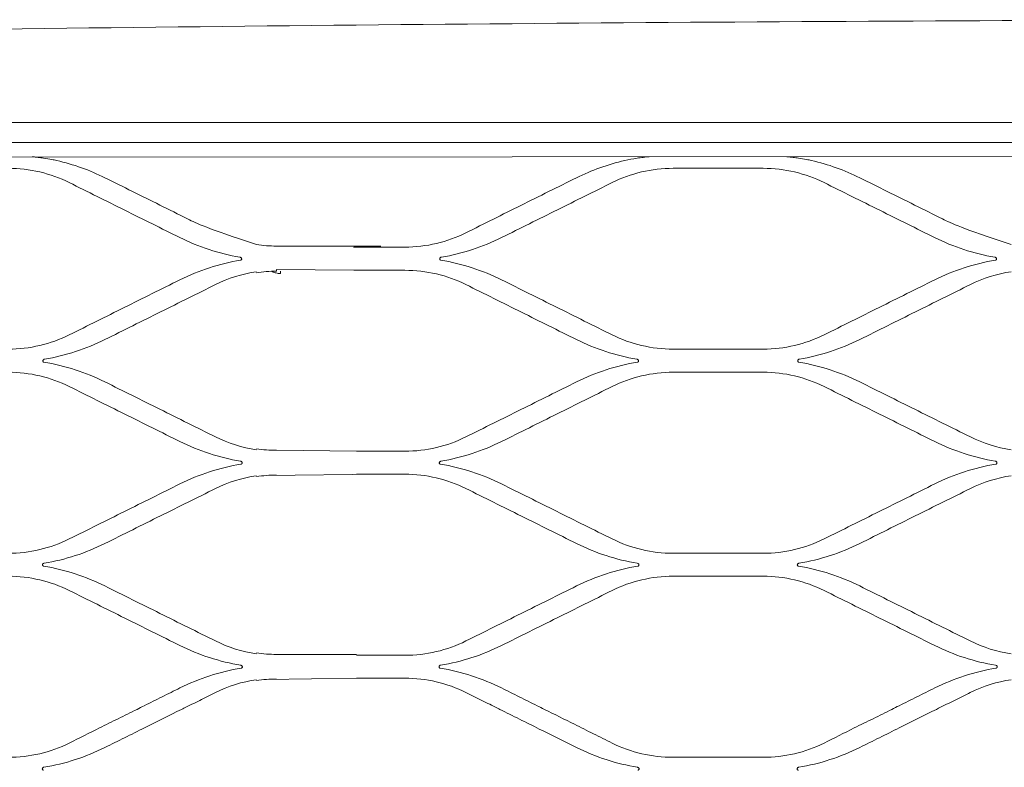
# Model space of a CAD drawing. Header units: millimetres. Extents: x -367720 to -162733, y 309172 to 337444.
# Tile 116 of 256: x -363309 to -363112, y 327127 to 327276. Entities that reach past the tile are written whole.
import ezdxf

# ---------------------------------------------------------------- set-up
doc = ezdxf.new("R2010")
doc.units = ezdxf.units.MM
doc.header["$LTSCALE"] = 10
doc.header["$MEASUREMENT"] = 0
doc.layers.get('0').update_dxf_attribs({"color": 255, "lineweight": 13})
doc.layers.add('LATS_EQ_IDU', color=7, linetype='Continuous', lineweight=0)
doc.layers.add('VZ1', color=6, linetype='Continuous', lineweight=18)
doc.styles.add('ROMANS', font='ROMANS.shx', dxfattribs={"height": 80})

# ---------------------------------------------------------------- blocks, each defined once
blk = doc.blocks.new('LATS_IDU_WALL_MOUNTED_SV')
at = {"color": 0}
for p, q in [((-564.37, 235.79), (564.37, 235.79)), ((522.6, 229.2), (-522.6, 228.8)), ((-159.11, 226.64), (-141.11, 226.64)), ((-238.28, 211.12), (-217.46, 211.12)), ((-212.61, 210.92), (-222.31, 210.92)), ((-238.28, 206.46), (-238.28, 206.11)), ((-238.28, 206.46), (-222.81, 206.34)), ((-237.45, 205.66), (-237.45, 206.11)), ((-222.31, 206.29), (-212.61, 206.29)), ((-141.11, 190.56), (-159.11, 190.56)), ((-159.11, 185.95), (-141.11, 185.95)), ((-238.28, 170.38), (-222.31, 170.2)), ((-212.61, 170.2), (-222.31, 170.2)), ((-240.28, 165.35), (-217.46, 165.61)), ((-222.31, 165.61), (-212.61, 165.61)), ((-141.11, 149.84), (-159.11, 149.84)), ((-159.11, 145.26), (-141.11, 145.26)), ((-238.28, 129.66), (-222.31, 129.66)), ((-212.61, 129.48), (-222.31, 129.48)), ((-240.28, 124.66), (-222.31, 124.91)), ((-222.31, 124.91), (-212.61, 124.91)), ((-141.11, 109.13), (-159.11, 109.13))]:
    blk.add_line(p, q, dxfattribs=at)
for points, knots in [([(0, 256.29), (-94.88, 256.29), (-189.76, 255.7), (-332, 253.93), (-379.4, 253.19), (-450.46, 251.85), (-474.14, 251.37), (-509.65, 250.57), (-521.49, 250.3), (-545.15, 249.72), (-556.99, 249.44), (-568.8, 249.09)], [0, 0, 0, 0, 0.5, 0.5, 0.75, 0.75, 0.875, 0.875, 0.9375, 0.9375, 1, 1, 1, 1]), ([(522.01, 231.8), (509.61, 231.8), (497.22, 231.8), (460.04, 231.8), (435.26, 231.8), (385.68, 231.8), (360.9, 231.8), (236.97, 231.8), (137.82, 231.8), (-10.9, 231.8), (-60.47, 231.8), (-178.27, 231.8), (-246.5, 231.8), (-348.85, 231.8), (-382.96, 231.8), (-425.61, 231.8), (-434.13, 231.8), (-444.8, 231.8), (-446.93, 231.8), (-453.32, 231.8), (-457.59, 231.8), (-463.98, 231.8), (-466.12, 231.8), (-470.38, 231.8), (-472.51, 231.8), (-483.17, 231.8), (-491.7, 231.8), (-503.43, 231.8), (-506.63, 231.8), (-510.5, 231.8), (-511.17, 231.8), (-511.84, 231.8)], [0, 0, 0, 0, 0.035962, 0.035962, 0.107886, 0.107886, 0.17981, 0.17981, 0.467507, 0.467507, 0.611355, 0.611355, 0.809344, 0.809344, 0.908338, 0.908338, 0.933087, 0.933087, 0.939274, 0.939274, 0.951648, 0.951648, 0.957835, 0.957835, 0.964022, 0.964022, 0.988771, 0.988771, 0.998052, 0.998052, 1, 1, 1, 1]), ([(-282.13, 228.19), (-282.46, 228.27), (-282.78, 228.34), (-283.66, 228.51), (-284.2, 228.6), (-285.1, 228.73), (-285.46, 228.78), (-286.02, 228.85), (-286.22, 228.87), (-286.54, 228.9), (-286.65, 228.91), (-286.82, 228.93), (-286.88, 228.93), (-286.97, 228.94), (-287, 228.94), (-287.03, 228.94), (-287.04, 228.94), (-287.05, 228.94)], [0, 0, 0, 0, 0.198955, 0.198955, 0.529542, 0.529542, 0.742902, 0.742902, 0.867242, 0.867242, 0.936308, 0.936308, 0.973666, 0.973666, 0.993582, 0.993582, 1, 1, 1, 1]), ([(-163.84, 228.94), (-163.98, 228.94), (-164.22, 228.92), (-164.63, 228.87), (-164.83, 228.85), (-165.45, 228.78), (-165.87, 228.72), (-167.11, 228.53), (-167.93, 228.38), (-168.75, 228.19)], [0, 0, 0, 0, 0.125, 0.125, 0.25, 0.25, 0.5, 0.5, 1, 1, 1, 1]), ([(-131.47, 228.19), (-131.79, 228.27), (-132.12, 228.34), (-132.99, 228.51), (-133.54, 228.6), (-134.44, 228.73), (-134.79, 228.78), (-135.35, 228.85), (-135.55, 228.87), (-135.87, 228.9), (-135.98, 228.91), (-136.15, 228.93), (-136.21, 228.93), (-136.3, 228.94), (-136.33, 228.94), (-136.37, 228.94), (-136.37, 228.94), (-136.38, 228.94)], [0, 0, 0, 0, 0.198955, 0.198955, 0.529542, 0.529542, 0.742902, 0.742902, 0.867242, 0.867242, 0.936308, 0.936308, 0.973666, 0.973666, 0.993582, 0.993582, 1, 1, 1, 1]), ([(-242.28, 211.42), (-252.28, 214.7), (-254.13, 215.62), (-257.85, 217.46), (-259.7, 218.39), (-265.21, 221.13), (-268.85, 222.94), (-272.5, 224.75)], [0, 0, 0, 0, 0.251815, 0.251815, 0.50363, 0.50363, 1, 1, 1, 1]), ([(-178.39, 224.75), (-180.24, 223.83), (-182.09, 222.91), (-185.79, 221.07), (-187.64, 220.15), (-193.15, 217.41), (-196.8, 215.59), (-200.46, 213.77)], [0, 0, 0, 0, 0.251815, 0.251815, 0.50363, 0.50363, 1, 1, 1, 1]), ([(-91.61, 211.42), (-101.61, 214.7), (-103.47, 215.62), (-107.18, 217.46), (-109.03, 218.39), (-114.54, 221.13), (-118.19, 222.94), (-121.83, 224.75)], [0, 0, 0, 0, 0.251815, 0.251815, 0.50363, 0.50363, 1, 1, 1, 1]), ([(-279.63, 223.79), (-277.78, 222.87), (-275.93, 221.95), (-272.23, 220.11), (-270.38, 219.19), (-264.87, 216.45), (-261.21, 214.64), (-257.55, 212.82)], [0, 0, 0, 0, 0.251892, 0.251892, 0.503784, 0.503784, 1, 1, 1, 1]), ([(-193.33, 212.82), (-191.47, 213.74), (-189.62, 214.66), (-185.9, 216.51), (-184.05, 217.43), (-178.54, 220.16), (-174.89, 221.98), (-171.25, 223.79)], [0, 0, 0, 0, 0.251892, 0.251892, 0.503784, 0.503784, 1, 1, 1, 1]), ([(-128.97, 223.79), (-127.12, 222.87), (-125.27, 221.95), (-121.56, 220.11), (-119.71, 219.19), (-114.2, 216.45), (-110.55, 214.64), (-106.89, 212.82)], [0, 0, 0, 0, 0.251892, 0.251892, 0.503784, 0.503784, 1, 1, 1, 1]), ([(-222.31, 210.92), (-222.36, 210.92), (-222.41, 210.92), (-222.5, 210.91), (-222.55, 210.91), (-222.63, 210.91), (-222.67, 210.9), (-222.73, 210.89), (-222.76, 210.89), (-222.8, 210.88), (-222.81, 210.87), (-222.81, 210.87)], [0, 0, 0, 0, 0.176741, 0.176741, 0.352787, 0.352787, 0.538624, 0.538624, 0.750507, 0.750507, 1, 1, 1, 1]), ([(-245.56, 208.91), (-245.51, 208.9), (-245.46, 208.89), (-245.38, 208.84), (-245.34, 208.81), (-245.27, 208.74), (-245.25, 208.7), (-245.21, 208.63), (-245.21, 208.59), (-245.2, 208.53), (-245.21, 208.5), (-245.23, 208.45), (-245.24, 208.42), (-245.28, 208.38), (-245.3, 208.37), (-245.35, 208.34), (-245.37, 208.33), (-245.41, 208.32), (-245.41, 208.32), (-245.42, 208.32)], [0, 0, 0, 0, 0.163856, 0.163856, 0.318064, 0.318064, 0.488871, 0.488871, 0.608868, 0.608868, 0.707675, 0.707675, 0.807304, 0.807304, 0.895012, 0.895012, 0.981644, 0.981644, 1, 1, 1, 1]), ([(-205.47, 208.32), (-205.5, 208.33), (-205.53, 208.34), (-205.58, 208.36), (-205.6, 208.38), (-205.64, 208.42), (-205.65, 208.44), (-205.67, 208.49), (-205.68, 208.51), (-205.68, 208.56), (-205.68, 208.59), (-205.66, 208.65), (-205.65, 208.68), (-205.61, 208.74), (-205.58, 208.77), (-205.52, 208.83), (-205.48, 208.86), (-205.4, 208.9), (-205.36, 208.91), (-205.32, 208.91)], [0, 0, 0, 0, 0.094728, 0.094728, 0.190135, 0.190135, 0.278067, 0.278067, 0.36478, 0.36478, 0.461281, 0.461281, 0.576239, 0.576239, 0.715795, 0.715795, 0.878788, 0.878788, 1, 1, 1, 1]), ([(-94.89, 208.91), (-94.84, 208.9), (-94.8, 208.89), (-94.71, 208.84), (-94.67, 208.81), (-94.61, 208.74), (-94.58, 208.7), (-94.55, 208.63), (-94.54, 208.59), (-94.54, 208.53), (-94.54, 208.5), (-94.56, 208.45), (-94.58, 208.42), (-94.61, 208.38), (-94.63, 208.37), (-94.68, 208.34), (-94.71, 208.33), (-94.74, 208.32), (-94.74, 208.32), (-94.75, 208.32)], [0, 0, 0, 0, 0.163856, 0.163856, 0.318064, 0.318064, 0.488871, 0.488871, 0.608868, 0.608868, 0.707675, 0.707675, 0.807304, 0.807304, 0.895012, 0.895012, 0.981644, 0.981644, 1, 1, 1, 1]), ([(-237.45, 205.66), (-237.75, 205.66), (-238.05, 205.69), (-238.61, 205.82), (-238.87, 205.92), (-239.1, 206.03)], [0, 0, 0, 0, 0.512499, 0.512499, 1, 1, 1, 1]), ([(-222.81, 206.34), (-222.81, 206.34), (-222.8, 206.33), (-222.76, 206.32), (-222.73, 206.31), (-222.65, 206.31), (-222.6, 206.3), (-222.5, 206.3), (-222.44, 206.3), (-222.36, 206.29), (-222.34, 206.29), (-222.31, 206.29)], [0, 0, 0, 0, 0.233302, 0.233302, 0.46706, 0.46706, 0.692986, 0.692986, 0.904432, 0.904432, 1, 1, 1, 1]), ([(-257.55, 204.39), (-259.4, 203.47), (-261.25, 202.55), (-264.94, 200.71), (-266.79, 199.79), (-272.3, 197.05), (-275.96, 195.23), (-279.63, 193.41)], [0, 0, 0, 0, 0.251536, 0.251536, 0.503072, 0.503072, 1, 1, 1, 1]), ([(-272.5, 192.47), (-270.65, 193.4), (-268.79, 194.32), (-265.09, 196.16), (-263.23, 197.08), (-257.73, 199.82), (-254.07, 201.63), (-250.42, 203.44)], [0, 0, 0, 0, 0.251588, 0.251588, 0.503177, 0.503177, 1, 1, 1, 1]), ([(-200.46, 203.44), (-198.61, 202.53), (-196.76, 201.61), (-193.06, 199.77), (-191.21, 198.85), (-185.7, 196.11), (-182.04, 194.29), (-178.38, 192.47)], [0, 0, 0, 0, 0.251588, 0.251588, 0.503177, 0.503177, 1, 1, 1, 1]), ([(-171.26, 193.41), (-173.11, 194.33), (-174.97, 195.25), (-178.67, 197.1), (-180.52, 198.02), (-186.03, 200.76), (-189.69, 202.57), (-193.33, 204.39)], [0, 0, 0, 0, 0.251536, 0.251536, 0.503072, 0.503072, 1, 1, 1, 1]), ([(-106.88, 204.39), (-108.73, 203.47), (-110.58, 202.55), (-114.28, 200.71), (-116.13, 199.79), (-121.64, 197.05), (-125.3, 195.23), (-128.96, 193.41)], [0, 0, 0, 0, 0.251536, 0.251536, 0.503072, 0.503072, 1, 1, 1, 1]), ([(-121.84, 192.47), (-119.98, 193.4), (-118.13, 194.32), (-114.42, 196.16), (-112.57, 197.08), (-107.06, 199.82), (-103.41, 201.63), (-99.76, 203.44)], [0, 0, 0, 0, 0.251588, 0.251588, 0.503177, 0.503177, 1, 1, 1, 1]), ([(-284.67, 187.97), (-284.7, 187.97), (-284.74, 187.98), (-284.79, 188.01), (-284.82, 188.03), (-284.86, 188.07), (-284.87, 188.1), (-284.89, 188.15), (-284.89, 188.17), (-284.9, 188.22), (-284.89, 188.25), (-284.88, 188.31), (-284.86, 188.34), (-284.83, 188.4), (-284.8, 188.43), (-284.73, 188.49), (-284.69, 188.51), (-284.62, 188.54), (-284.59, 188.55), (-284.55, 188.56)], [0, 0, 0, 0, 0.102723, 0.102723, 0.206233, 0.206233, 0.300391, 0.300391, 0.39067, 0.39067, 0.488023, 0.488023, 0.600789, 0.600789, 0.734689, 0.734689, 0.889492, 0.889492, 1, 1, 1, 1]), ([(-166.33, 188.56), (-166.28, 188.55), (-166.23, 188.53), (-166.15, 188.48), (-166.11, 188.46), (-166.05, 188.39), (-166.02, 188.35), (-165.99, 188.27), (-165.99, 188.24), (-165.99, 188.17), (-166, 188.14), (-166.02, 188.08), (-166.04, 188.06), (-166.08, 188.02), (-166.1, 188.01), (-166.15, 187.98), (-166.18, 187.97), (-166.21, 187.97)], [0, 0, 0, 0, 0.167117, 0.167117, 0.32198, 0.32198, 0.485137, 0.485137, 0.599061, 0.599061, 0.714178, 0.714178, 0.812369, 0.812369, 0.902245, 0.902245, 1, 1, 1, 1]), ([(-134.01, 187.97), (-134.04, 187.97), (-134.07, 187.98), (-134.12, 188.01), (-134.15, 188.03), (-134.19, 188.07), (-134.2, 188.1), (-134.22, 188.15), (-134.23, 188.17), (-134.23, 188.22), (-134.23, 188.25), (-134.21, 188.31), (-134.2, 188.34), (-134.16, 188.4), (-134.13, 188.43), (-134.07, 188.49), (-134.03, 188.51), (-133.95, 188.54), (-133.92, 188.55), (-133.89, 188.56)], [0, 0, 0, 0, 0.102723, 0.102723, 0.206233, 0.206233, 0.300391, 0.300391, 0.39067, 0.39067, 0.488023, 0.488023, 0.600789, 0.600789, 0.734689, 0.734689, 0.889492, 0.889492, 1, 1, 1, 1]), ([(-279.62, 183.1), (-277.78, 182.18), (-275.93, 181.26), (-272.23, 179.43), (-270.38, 178.51), (-264.87, 175.77), (-261.21, 173.95), (-257.54, 172.13)], [0, 0, 0, 0, 0.251311, 0.251311, 0.502622, 0.502622, 1, 1, 1, 1]), ([(-250.43, 173.05), (-252.28, 173.97), (-254.13, 174.89), (-257.83, 176.73), (-259.68, 177.65), (-265.19, 180.39), (-268.85, 182.21), (-272.51, 184.03)], [0, 0, 0, 0, 0.251275, 0.251275, 0.50255, 0.50255, 1, 1, 1, 1]), ([(-178.38, 184.03), (-180.23, 183.11), (-182.07, 182.19), (-185.77, 180.35), (-187.62, 179.43), (-193.13, 176.69), (-196.79, 174.87), (-200.46, 173.05)], [0, 0, 0, 0, 0.251275, 0.251275, 0.502551, 0.502551, 1, 1, 1, 1]), ([(-193.34, 172.13), (-191.49, 173.05), (-189.64, 173.97), (-185.93, 175.81), (-184.08, 176.73), (-178.57, 179.47), (-174.92, 181.28), (-171.26, 183.1)], [0, 0, 0, 0, 0.251311, 0.251311, 0.502622, 0.502622, 1, 1, 1, 1]), ([(-128.96, 183.1), (-127.11, 182.18), (-125.26, 181.26), (-121.57, 179.43), (-119.72, 178.51), (-114.21, 175.77), (-110.54, 173.95), (-106.88, 172.13)], [0, 0, 0, 0, 0.251311, 0.251311, 0.502622, 0.502622, 1, 1, 1, 1]), ([(-99.76, 173.05), (-101.61, 173.97), (-103.46, 174.89), (-107.17, 176.73), (-109.02, 177.65), (-114.53, 180.39), (-118.18, 182.21), (-121.84, 184.03)], [0, 0, 0, 0, 0.251275, 0.251275, 0.50255, 0.50255, 1, 1, 1, 1]), ([(-245.45, 168.2), (-245.4, 168.2), (-245.35, 168.18), (-245.26, 168.13), (-245.23, 168.1), (-245.17, 168.03), (-245.14, 167.99), (-245.12, 167.92), (-245.12, 167.89), (-245.12, 167.82), (-245.12, 167.79), (-245.15, 167.74), (-245.17, 167.71), (-245.21, 167.67), (-245.23, 167.66), (-245.28, 167.63), (-245.32, 167.62), (-245.35, 167.61)], [0, 0, 0, 0, 0.169809, 0.169809, 0.324297, 0.324297, 0.479853, 0.479853, 0.589267, 0.589267, 0.699536, 0.699536, 0.797135, 0.797135, 0.890643, 0.890643, 1, 1, 1, 1]), ([(-205.54, 167.61), (-205.57, 167.62), (-205.6, 167.63), (-205.66, 167.66), (-205.69, 167.68), (-205.73, 167.73), (-205.74, 167.75), (-205.76, 167.8), (-205.77, 167.83), (-205.77, 167.89), (-205.76, 167.91), (-205.75, 167.97), (-205.73, 168), (-205.69, 168.06), (-205.67, 168.09), (-205.61, 168.14), (-205.57, 168.16), (-205.5, 168.19), (-205.47, 168.2), (-205.44, 168.2)], [0, 0, 0, 0, 0.110412, 0.110412, 0.221698, 0.221698, 0.321855, 0.321855, 0.415537, 0.415537, 0.513604, 0.513604, 0.624291, 0.624291, 0.7532, 0.7532, 0.901051, 0.901051, 1, 1, 1, 1]), ([(-94.78, 168.2), (-94.73, 168.2), (-94.68, 168.18), (-94.6, 168.13), (-94.56, 168.1), (-94.5, 168.03), (-94.48, 167.99), (-94.45, 167.92), (-94.45, 167.89), (-94.45, 167.82), (-94.46, 167.79), (-94.48, 167.74), (-94.5, 167.71), (-94.54, 167.67), (-94.56, 167.66), (-94.62, 167.63), (-94.65, 167.62), (-94.68, 167.61)], [0, 0, 0, 0, 0.169809, 0.169809, 0.324297, 0.324297, 0.479853, 0.479853, 0.589267, 0.589267, 0.699536, 0.699536, 0.797135, 0.797135, 0.890643, 0.890643, 1, 1, 1, 1]), ([(-257.54, 163.67), (-259.39, 162.75), (-261.23, 161.83), (-264.93, 160), (-266.77, 159.08), (-272.29, 156.34), (-275.95, 154.52), (-279.62, 152.69)], [0, 0, 0, 0, 0.25103, 0.25103, 0.502059, 0.502059, 1, 1, 1, 1]), ([(-171.26, 152.69), (-173.11, 153.61), (-174.96, 154.53), (-178.66, 156.37), (-180.51, 157.29), (-186.02, 160.03), (-189.68, 161.85), (-193.34, 163.67)], [0, 0, 0, 0, 0.25103, 0.25103, 0.502059, 0.502059, 1, 1, 1, 1]), ([(-106.88, 163.67), (-108.72, 162.75), (-110.57, 161.83), (-114.26, 160), (-116.11, 159.08), (-121.62, 156.34), (-125.29, 154.52), (-128.95, 152.69)], [0, 0, 0, 0, 0.25103, 0.25103, 0.502059, 0.502059, 1, 1, 1, 1]), ([(-272.51, 151.78), (-270.66, 152.7), (-268.81, 153.62), (-265.11, 155.46), (-263.27, 156.38), (-257.75, 159.12), (-254.09, 160.93), (-250.43, 162.75)], [0, 0, 0, 0, 0.251053, 0.251053, 0.502107, 0.502107, 1, 1, 1, 1]), ([(-200.46, 162.75), (-198.61, 161.84), (-196.76, 160.92), (-193.07, 159.08), (-191.22, 158.17), (-185.71, 155.43), (-182.04, 153.61), (-178.37, 151.78)], [0, 0, 0, 0, 0.251053, 0.251053, 0.502107, 0.502107, 1, 1, 1, 1]), ([(-121.84, 151.78), (-119.99, 152.7), (-118.14, 153.62), (-114.45, 155.46), (-112.6, 156.38), (-107.09, 159.12), (-103.42, 160.93), (-99.76, 162.75)], [0, 0, 0, 0, 0.251053, 0.251053, 0.502107, 0.502107, 1, 1, 1, 1]), ([(-284.72, 147.26), (-284.76, 147.27), (-284.79, 147.28), (-284.85, 147.31), (-284.88, 147.33), (-284.92, 147.38), (-284.94, 147.41), (-284.96, 147.46), (-284.96, 147.49), (-284.96, 147.55), (-284.96, 147.58), (-284.94, 147.63), (-284.93, 147.66), (-284.89, 147.72), (-284.86, 147.75), (-284.8, 147.79), (-284.76, 147.81), (-284.7, 147.84), (-284.67, 147.85), (-284.65, 147.85)], [0, 0, 0, 0, 0.11771, 0.11771, 0.236356, 0.236356, 0.342358, 0.342358, 0.439374, 0.439374, 0.538077, 0.538077, 0.646779, 0.646779, 0.77119, 0.77119, 0.912964, 0.912964, 1, 1, 1, 1]), ([(-166.24, 147.85), (-166.19, 147.84), (-166.14, 147.82), (-166.06, 147.77), (-166.02, 147.74), (-165.97, 147.68), (-165.94, 147.64), (-165.92, 147.57), (-165.92, 147.54), (-165.92, 147.47), (-165.93, 147.44), (-165.96, 147.39), (-165.97, 147.36), (-166.01, 147.32), (-166.04, 147.31), (-166.09, 147.28), (-166.12, 147.27), (-166.15, 147.26), (-166.16, 147.26), (-166.16, 147.26)], [0, 0, 0, 0, 0.172025, 0.172025, 0.325192, 0.325192, 0.473261, 0.473261, 0.579384, 0.579384, 0.686087, 0.686087, 0.783854, 0.783854, 0.881124, 0.881124, 0.986662, 0.986662, 1, 1, 1, 1]), ([(-134.06, 147.26), (-134.09, 147.27), (-134.12, 147.28), (-134.19, 147.31), (-134.21, 147.33), (-134.26, 147.38), (-134.27, 147.41), (-134.29, 147.46), (-134.3, 147.49), (-134.3, 147.55), (-134.29, 147.58), (-134.27, 147.63), (-134.26, 147.66), (-134.22, 147.72), (-134.19, 147.75), (-134.13, 147.79), (-134.1, 147.81), (-134.03, 147.84), (-134.01, 147.85), (-133.98, 147.85)], [0, 0, 0, 0, 0.11771, 0.11771, 0.236356, 0.236356, 0.342358, 0.342358, 0.439374, 0.439374, 0.538077, 0.538077, 0.646779, 0.646779, 0.77119, 0.77119, 0.912964, 0.912964, 1, 1, 1, 1]), ([(-279.62, 142.41), (-277.77, 141.49), (-275.93, 140.57), (-272.24, 138.74), (-270.39, 137.82), (-264.88, 135.08), (-261.21, 133.26), (-257.54, 131.43)], [0, 0, 0, 0, 0.25081, 0.25081, 0.50162, 0.50162, 1, 1, 1, 1]), ([(-250.43, 132.34), (-252.28, 133.25), (-254.13, 134.17), (-257.82, 136.01), (-259.67, 136.93), (-265.18, 139.67), (-268.85, 141.49), (-272.51, 143.31)], [0, 0, 0, 0, 0.250795, 0.250795, 0.50159, 0.50159, 1, 1, 1, 1]), ([(-178.37, 143.31), (-180.22, 142.4), (-182.06, 141.48), (-185.75, 139.64), (-187.6, 138.73), (-193.11, 135.99), (-196.78, 134.16), (-200.45, 132.34)], [0, 0, 0, 0, 0.250795, 0.250795, 0.50159, 0.50159, 1, 1, 1, 1]), ([(-193.35, 131.43), (-191.5, 132.35), (-189.65, 133.27), (-185.96, 135.11), (-184.11, 136.02), (-178.6, 138.76), (-174.93, 140.59), (-171.27, 142.41)], [0, 0, 0, 0, 0.25081, 0.25081, 0.50162, 0.50162, 1, 1, 1, 1]), ([(-128.95, 142.41), (-127.11, 141.49), (-125.26, 140.57), (-121.57, 138.74), (-119.73, 137.82), (-114.21, 135.08), (-110.54, 133.26), (-106.87, 131.43)], [0, 0, 0, 0, 0.25081, 0.25081, 0.50162, 0.50162, 1, 1, 1, 1]), ([(-99.77, 132.34), (-101.61, 133.25), (-103.46, 134.17), (-107.15, 136.01), (-109, 136.93), (-114.51, 139.67), (-118.18, 141.49), (-121.84, 143.31)], [0, 0, 0, 0, 0.250795, 0.250795, 0.50159, 0.50159, 1, 1, 1, 1]), ([(-245.37, 127.5), (-245.32, 127.49), (-245.27, 127.47), (-245.19, 127.42), (-245.16, 127.39), (-245.1, 127.32), (-245.09, 127.28), (-245.07, 127.21), (-245.06, 127.18), (-245.07, 127.11), (-245.08, 127.08), (-245.11, 127.03), (-245.13, 127.01), (-245.17, 126.97), (-245.2, 126.95), (-245.25, 126.92), (-245.29, 126.91), (-245.32, 126.91)], [0, 0, 0, 0, 0.173677, 0.173677, 0.324505, 0.324505, 0.465131, 0.465131, 0.585674, 0.585674, 0.689719, 0.689719, 0.788048, 0.788048, 0.890386, 0.890386, 1, 1, 1, 1]), ([(-205.57, 126.91), (-205.6, 126.91), (-205.64, 126.92), (-205.7, 126.96), (-205.73, 126.98), (-205.78, 127.03), (-205.79, 127.06), (-205.81, 127.12), (-205.82, 127.15), (-205.82, 127.21), (-205.81, 127.24), (-205.79, 127.3), (-205.78, 127.32), (-205.74, 127.38), (-205.71, 127.4), (-205.65, 127.45), (-205.62, 127.47), (-205.56, 127.49), (-205.53, 127.49), (-205.51, 127.5)], [0, 0, 0, 0, 0.124544, 0.124544, 0.250053, 0.250053, 0.361819, 0.361819, 0.462207, 0.462207, 0.561539, 0.561539, 0.668349, 0.668349, 0.788627, 0.788627, 0.924939, 0.924939, 1, 1, 1, 1]), ([(-94.71, 127.5), (-94.65, 127.49), (-94.61, 127.47), (-94.52, 127.42), (-94.49, 127.39), (-94.44, 127.32), (-94.42, 127.28), (-94.4, 127.21), (-94.4, 127.18), (-94.41, 127.11), (-94.42, 127.08), (-94.44, 127.03), (-94.46, 127.01), (-94.51, 126.97), (-94.53, 126.95), (-94.59, 126.92), (-94.62, 126.91), (-94.65, 126.91)], [0, 0, 0, 0, 0.173677, 0.173677, 0.324505, 0.324505, 0.465131, 0.465131, 0.585674, 0.585674, 0.689719, 0.689719, 0.788048, 0.788048, 0.890386, 0.890386, 1, 1, 1, 1]), ([(-257.54, 122.96), (-258.13, 122.66), (-258.72, 122.37), (-259.91, 121.78), (-260.5, 121.48), (-262.28, 120.6), (-263.46, 120.01), (-264.65, 119.42)], [0, 0, 0, 0, 0.25026, 0.25026, 0.50052, 0.50052, 1, 1, 1, 1]), ([(-256.76, 118.92), (-256.23, 119.18), (-255.7, 119.44), (-254.65, 119.96), (-254.12, 120.23), (-252.54, 121.01), (-251.49, 121.53), (-250.43, 122.06)], [0, 0, 0, 0, 0.250254, 0.250254, 0.500509, 0.500509, 1, 1, 1, 1]), ([(-200.45, 122.06), (-199.92, 121.8), (-199.4, 121.53), (-198.34, 121.01), (-197.81, 120.75), (-196.23, 119.96), (-195.18, 119.44), (-194.13, 118.92)], [0, 0, 0, 0, 0.250254, 0.250254, 0.500509, 0.500509, 1, 1, 1, 1]), ([(-186.24, 119.42), (-186.83, 119.72), (-187.42, 120.01), (-188.61, 120.6), (-189.2, 120.9), (-190.98, 121.78), (-192.16, 122.37), (-193.35, 122.96)], [0, 0, 0, 0, 0.25026, 0.25026, 0.50052, 0.50052, 1, 1, 1, 1]), ([(-106.87, 122.96), (-107.46, 122.66), (-108.06, 122.37), (-109.24, 121.78), (-109.84, 121.48), (-111.61, 120.6), (-112.8, 120.01), (-113.98, 119.42)], [0, 0, 0, 0, 0.25026, 0.25026, 0.50052, 0.50052, 1, 1, 1, 1]), ([(-106.09, 118.92), (-105.56, 119.18), (-105.03, 119.44), (-103.98, 119.96), (-103.45, 120.23), (-101.87, 121.01), (-100.82, 121.53), (-99.77, 122.06)], [0, 0, 0, 0, 0.250254, 0.250254, 0.500509, 0.500509, 1, 1, 1, 1]), ([(-266.1, 118.7), (-267.35, 118.08), (-268.6, 117.46), (-271.1, 116.22), (-272.34, 115.6), (-275.6, 113.98), (-277.61, 112.98), (-279.62, 111.98)], [0, 0, 0, 0, 0.277199, 0.277199, 0.554398, 0.554398, 1, 1, 1, 1]), ([(-272.51, 111.09), (-271.2, 111.74), (-269.88, 112.39), (-267.25, 113.7), (-265.94, 114.35), (-262.14, 116.24), (-259.67, 117.47), (-257.19, 118.7)], [0, 0, 0, 0, 0.257386, 0.257386, 0.514773, 0.514773, 1, 1, 1, 1]), ([(-193.7, 118.7), (-192.38, 118.05), (-191.07, 117.39), (-188.44, 116.09), (-187.12, 115.43), (-183.33, 113.55), (-180.85, 112.32), (-178.37, 111.09)], [0, 0, 0, 0, 0.257386, 0.257386, 0.514773, 0.514773, 1, 1, 1, 1]), ([(-171.27, 111.98), (-172.52, 112.6), (-173.77, 113.22), (-176.26, 114.47), (-177.51, 115.09), (-180.77, 116.71), (-182.78, 117.7), (-184.78, 118.7)], [0, 0, 0, 0, 0.277199, 0.277199, 0.554398, 0.554398, 1, 1, 1, 1]), ([(-115.43, 118.7), (-116.68, 118.08), (-117.93, 117.46), (-120.43, 116.22), (-121.68, 115.6), (-124.93, 113.98), (-126.94, 112.98), (-128.95, 111.98)], [0, 0, 0, 0, 0.277199, 0.277199, 0.554398, 0.554398, 1, 1, 1, 1]), ([(-121.85, 111.09), (-120.53, 111.74), (-119.22, 112.39), (-116.59, 113.7), (-115.27, 114.35), (-111.48, 116.24), (-109, 117.47), (-106.52, 118.7)], [0, 0, 0, 0, 0.257386, 0.257386, 0.514773, 0.514773, 1, 1, 1, 1]), ([(-284.74, 106.55), (-284.77, 106.56), (-284.81, 106.57), (-284.88, 106.61), (-284.91, 106.63), (-284.96, 106.69), (-284.97, 106.72), (-284.99, 106.78), (-285, 106.81), (-285, 106.87), (-284.99, 106.9), (-284.97, 106.95), (-284.95, 106.98), (-284.91, 107.03), (-284.89, 107.06), (-284.83, 107.1), (-284.79, 107.12), (-284.74, 107.14), (-284.72, 107.14), (-284.7, 107.14)], [0, 0, 0, 0, 0.129801, 0.129801, 0.26056, 0.26056, 0.377087, 0.377087, 0.48039, 0.48039, 0.580312, 0.580312, 0.685639, 0.685639, 0.802697, 0.802697, 0.934791, 0.934791, 1, 1, 1, 1]), ([(-166.18, 107.14), (-166.13, 107.13), (-166.08, 107.12), (-166, 107.07), (-165.97, 107.04), (-165.92, 106.97), (-165.9, 106.93), (-165.89, 106.86), (-165.89, 106.83), (-165.89, 106.76), (-165.9, 106.74), (-165.93, 106.68), (-165.95, 106.66), (-165.99, 106.62), (-166.02, 106.6), (-166.08, 106.57), (-166.11, 106.56), (-166.15, 106.55)], [0, 0, 0, 0, 0.174766, 0.174766, 0.323012, 0.323012, 0.457614, 0.457614, 0.573123, 0.573123, 0.675633, 0.675633, 0.775455, 0.775455, 0.88119, 0.88119, 1, 1, 1, 1]), ([(-134.07, 106.55), (-134.11, 106.56), (-134.14, 106.57), (-134.21, 106.61), (-134.24, 106.63), (-134.29, 106.69), (-134.31, 106.72), (-134.33, 106.78), (-134.33, 106.81), (-134.33, 106.87), (-134.32, 106.9), (-134.3, 106.95), (-134.29, 106.98), (-134.25, 107.03), (-134.22, 107.06), (-134.16, 107.1), (-134.13, 107.12), (-134.07, 107.14), (-134.05, 107.14), (-134.03, 107.14)], [0, 0, 0, 0, 0.129801, 0.129801, 0.26056, 0.26056, 0.377087, 0.377087, 0.48039, 0.48039, 0.580312, 0.580312, 0.685639, 0.685639, 0.802697, 0.802697, 0.934791, 0.934791, 1, 1, 1, 1])]:
    blk.add_open_spline(points, degree=3, knots=knots, dxfattribs=at)
for points in [[(-272.5, 224.75), (-275.53, 226.26), (-278.78, 227.43), (-282.13, 228.19)], [(-168.75, 228.19), (-172.13, 227.42), (-175.35, 226.26), (-178.39, 224.75)], [(-121.83, 224.75), (-124.86, 226.26), (-128.11, 227.43), (-131.47, 228.19)], [(-291.78, 226.64), (-287.52, 226.64), (-283.33, 225.62), (-279.63, 223.79)], [(-171.25, 223.79), (-167.55, 225.62), (-163.36, 226.64), (-159.11, 226.64)], [(-141.11, 226.64), (-136.86, 226.64), (-132.66, 225.62), (-128.97, 223.79)], [(-257.55, 212.82), (-253.81, 210.96), (-249.76, 209.63), (-245.56, 208.91)], [(-200.46, 213.77), (-204.17, 211.93), (-208.36, 210.92), (-212.61, 210.92)], [(-205.32, 208.91), (-201.12, 209.63), (-197.08, 210.96), (-193.33, 212.82)], [(-106.89, 212.82), (-103.14, 210.96), (-99.09, 209.63), (-94.89, 208.91)], [(-238.28, 211.12), (-239.62, 211.12), (-240.95, 211.22), (-242.28, 211.42)], [(-245.42, 208.32), (-249.65, 207.61), (-253.76, 206.27), (-257.55, 204.39)], [(-193.33, 204.39), (-197.12, 206.27), (-201.23, 207.61), (-205.47, 208.32)], [(-94.75, 208.32), (-98.99, 207.61), (-103.09, 206.27), (-106.88, 204.39)], [(-250.42, 203.44), (-247.88, 204.71), (-245.13, 205.58), (-242.28, 206)], [(-242.28, 205.81), (-240.96, 206.01), (-239.62, 206.11), (-238.28, 206.11)], [(-212.61, 206.29), (-208.37, 206.29), (-204.18, 205.29), (-200.46, 203.44)], [(-99.76, 203.44), (-97.22, 204.71), (-94.47, 205.58), (-91.61, 206)], [(-279.63, 193.41), (-283.35, 191.56), (-287.54, 190.56), (-291.78, 190.56)], [(-159.11, 190.56), (-163.34, 190.56), (-167.53, 191.56), (-171.26, 193.41)], [(-128.96, 193.41), (-132.69, 191.56), (-136.87, 190.56), (-141.11, 190.56)], [(-284.55, 188.56), (-280.34, 189.27), (-276.28, 190.6), (-272.5, 192.47)], [(-178.38, 192.47), (-174.61, 190.6), (-170.54, 189.27), (-166.33, 188.56)], [(-133.89, 188.56), (-129.68, 189.27), (-125.61, 190.6), (-121.84, 192.47)], [(-272.51, 184.03), (-276.32, 185.92), (-280.44, 187.26), (-284.67, 187.97)], [(-166.21, 187.97), (-170.46, 187.26), (-174.56, 185.93), (-178.38, 184.03)], [(-121.84, 184.03), (-125.65, 185.92), (-129.77, 187.26), (-134.01, 187.97)], [(-291.78, 185.95), (-287.55, 185.95), (-283.36, 184.96), (-279.62, 183.1)], [(-171.26, 183.1), (-167.52, 184.96), (-163.34, 185.95), (-159.11, 185.95)], [(-141.11, 185.95), (-136.88, 185.95), (-132.69, 184.96), (-128.96, 183.1)], [(-242.28, 170.49), (-245.12, 170.91), (-247.88, 171.78), (-250.43, 173.05)], [(-200.46, 173.05), (-204.2, 171.19), (-208.38, 170.2), (-212.61, 170.2)], [(-91.61, 170.49), (-94.46, 170.91), (-97.21, 171.78), (-99.76, 173.05)], [(-257.54, 172.13), (-253.74, 170.24), (-249.66, 168.91), (-245.45, 168.2)], [(-205.44, 168.2), (-201.22, 168.91), (-197.14, 170.24), (-193.34, 172.13)], [(-106.88, 172.13), (-103.08, 170.24), (-98.99, 168.91), (-94.78, 168.2)], [(-238.28, 170.38), (-239.62, 170.38), (-240.95, 170.48), (-242.28, 170.68)], [(-245.35, 167.61), (-249.59, 166.91), (-253.71, 165.57), (-257.54, 163.67)], [(-193.34, 163.67), (-197.17, 165.57), (-201.29, 166.91), (-205.54, 167.61)], [(-94.68, 167.61), (-98.92, 166.91), (-103.05, 165.57), (-106.88, 163.67)], [(-250.43, 162.75), (-247.87, 164.02), (-245.12, 164.89), (-242.28, 165.31)], [(-242.28, 165.13), (-240.95, 165.33), (-239.62, 165.43), (-238.28, 165.43)], [(-212.61, 165.61), (-208.39, 165.61), (-204.2, 164.62), (-200.46, 162.75)], [(-99.76, 162.75), (-97.21, 164.02), (-94.46, 164.89), (-91.61, 165.31)], [(-279.62, 152.69), (-283.37, 150.83), (-287.56, 149.84), (-291.78, 149.84)], [(-284.65, 147.85), (-280.42, 148.55), (-276.33, 149.88), (-272.51, 151.78)], [(-178.37, 151.78), (-174.56, 149.88), (-170.46, 148.55), (-166.24, 147.85)], [(-159.11, 149.84), (-163.33, 149.84), (-167.51, 150.83), (-171.26, 152.69)], [(-128.95, 152.69), (-132.71, 150.83), (-136.89, 149.84), (-141.11, 149.84)], [(-133.98, 147.85), (-129.76, 148.55), (-125.66, 149.88), (-121.84, 151.78)], [(-272.51, 143.31), (-276.35, 145.22), (-280.48, 146.56), (-284.72, 147.26)], [(-166.16, 147.26), (-170.41, 146.56), (-174.53, 145.22), (-178.37, 143.31)], [(-121.84, 143.31), (-125.69, 145.22), (-129.81, 146.56), (-134.06, 147.26)], [(-291.78, 145.26), (-287.56, 145.26), (-283.38, 144.27), (-279.62, 142.41)], [(-171.27, 142.41), (-167.51, 144.27), (-163.33, 145.26), (-159.11, 145.26)], [(-141.11, 145.26), (-136.89, 145.26), (-132.71, 144.27), (-128.95, 142.41)], [(-242.28, 129.77), (-245.12, 130.19), (-247.87, 131.06), (-250.43, 132.34)], [(-200.45, 132.34), (-204.21, 130.47), (-208.39, 129.48), (-212.61, 129.48)], [(-91.61, 129.77), (-94.45, 130.19), (-97.2, 131.06), (-99.77, 132.34)], [(-257.54, 131.43), (-253.7, 129.53), (-249.6, 128.2), (-245.37, 127.5)], [(-238.28, 129.66), (-239.62, 129.66), (-240.95, 129.76), (-242.28, 129.96)], [(-205.51, 127.5), (-201.28, 128.2), (-197.18, 129.53), (-193.35, 131.43)], [(-106.87, 131.43), (-103.04, 129.53), (-98.93, 128.2), (-94.71, 127.5)], [(-245.32, 126.91), (-249.56, 126.21), (-253.69, 124.87), (-257.54, 122.96)], [(-193.35, 122.96), (-197.2, 124.87), (-201.32, 126.21), (-205.57, 126.91)], [(-94.65, 126.91), (-98.89, 126.21), (-103.02, 124.87), (-106.87, 122.96)], [(-250.43, 122.06), (-247.87, 123.33), (-245.12, 124.2), (-242.28, 124.62)], [(-242.28, 124.44), (-240.95, 124.64), (-239.62, 124.74), (-238.28, 124.74)], [(-212.61, 124.91), (-208.39, 124.91), (-204.22, 123.93), (-200.45, 122.06)], [(-99.77, 122.06), (-97.2, 123.33), (-94.45, 124.2), (-91.61, 124.62)], [(-264.65, 119.42), (-265.13, 119.18), (-265.62, 118.94), (-266.1, 118.7)], [(-257.19, 118.7), (-257.04, 118.77), (-256.9, 118.84), (-256.76, 118.92)], [(-194.13, 118.92), (-193.98, 118.84), (-193.84, 118.77), (-193.7, 118.7)], [(-184.78, 118.7), (-185.27, 118.94), (-185.75, 119.18), (-186.24, 119.42)], [(-113.98, 119.42), (-114.46, 119.18), (-114.95, 118.94), (-115.43, 118.7)], [(-106.52, 118.7), (-106.38, 118.77), (-106.23, 118.84), (-106.09, 118.92)], [(-279.62, 111.98), (-283.38, 110.11), (-287.56, 109.13), (-291.78, 109.13)], [(-284.7, 107.14), (-280.47, 107.84), (-276.36, 109.18), (-272.51, 111.09)], [(-178.37, 111.09), (-174.53, 109.18), (-170.42, 107.84), (-166.18, 107.14)], [(-159.11, 109.13), (-163.32, 109.13), (-167.5, 110.11), (-171.27, 111.98)], [(-128.95, 111.98), (-132.72, 110.11), (-136.9, 109.13), (-141.11, 109.13)], [(-134.03, 107.14), (-129.8, 107.84), (-125.69, 109.18), (-121.85, 111.09)]]:
    blk.add_open_spline(points, degree=3, dxfattribs=at)
blk = doc.blocks.new('A$C44164CF6')
at = {"layer": 'LATS_EQ_IDU', "color": 0, "ltscale": 5}
blk.add_blockref('LATS_IDU_WALL_MOUNTED_SV', (-8236.25, 8100), dxfattribs=at)
at = {"layer": 'VZ1', "extrusion": (0, -1, -1.22461e-16), "style": 'ROMANS', "width": 0.8, "flags": 1}
for tag, p in [('MATERIAL', (-2269.09, 3112.52, -14812.16)), ('PRIRUBA', (-2269.09, 3112.52, -14812.16)), ('PRUTOK', (-2269.09, 3112.52, -14812.16)), ('PLOCHA', (-2269.09, 3112.52, -14812.16)), ('OBVOD', (-2269.09, 3112.52, -14812.16)), ('NAZEV', (-2269.09, 3112.52, -14812.16)), ('KOTA', (-2269.09, 3112.52, -14812.16)), ('USEK', (-2269.09, 3112.52, -14812.16)), ('TVAR', (-2269.09, 3112.52, -14812.16)), ('POS', (-2269.09, 3112.52, -14812.16)), ('NB2', (-2269.09, 3112.52, -14812.16)), ('NB1', (-2269.09, 3112.52, -14812.16)), ('DB', (-2269.09, 3112.52, -14812.16)), ('DA', (-2269.09, 3112.52, -14812.16)), ('B2', (-2269.09, 3112.52, -14812.16)), ('B1', (-2269.09, 3112.52, -14812.16)), ('A2', (-2269.09, 3112.52, -14812.16)), ('A1', (-2269.09, 3112.52, -14812.16)), ('LT', (-2269.09, 3112.52, -14812.16)), ('MATERIAL', (99885.33, 3112.52, -14812.16)), ('PRIRUBA', (99885.33, 3112.52, -14812.16)), ('PRUTOK', (99885.33, 3112.52, -14812.16)), ('PLOCHA', (99885.33, 3112.52, -14812.16)), ('OBVOD', (99885.33, 3112.52, -14812.16)), ('NAZEV', (99885.33, 3112.52, -14812.16)), ('KOTA', (99885.33, 3112.52, -14812.16)), ('USEK', (99885.33, 3112.52, -14812.16)), ('TVAR', (99885.33, 3112.52, -14812.16)), ('POS', (99885.33, 3112.52, -14812.16)), ('NB2', (99885.33, 3112.52, -14812.16)), ('NB1', (99885.33, 3112.52, -14812.16)), ('DB', (99885.33, 3112.52, -14812.16)), ('DA', (99885.33, 3112.52, -14812.16)), ('B2', (99885.33, 3112.52, -14812.16)), ('B1', (99885.33, 3112.52, -14812.16)), ('A2', (99885.33, 3112.52, -14812.16)), ('A1', (99885.33, 3112.52, -14812.16)), ('LT', (99885.33, 3112.52, -14812.16))]:
    blk.add_attdef(tag, p, '', height=1, rotation=180, dxfattribs=at)
at = {"layer": 'VZ1', "extrusion": (1.22461e-16, 1, 4.44089e-16), "style": 'ROMANS', "width": 0.8, "flags": 1}
for tag, p in [('MATERIAL', (2269.09, 2852.52, 14812.16)), ('PRIRUBA', (2269.09, 2852.52, 14812.16)), ('IZOLACE', (2269.09, 2852.52, 14812.16)), ('PRUTOK', (2269.09, 2852.52, 14812.16)), ('PLOCHA', (2269.09, 2852.52, 14812.16)), ('NASTCE', (2269.09, 2852.52, 14812.16)), ('OBVOD', (2269.09, 2852.52, 14812.16)), ('NAZEV', (2269.09, 2852.52, 14812.16)), ('KOTA', (2269.09, 2852.52, 14812.16)), ('USEK', (2269.09, 2852.52, 14812.16)), ('TVAR', (2269.09, 2852.52, 14812.16)), ('POS', (2269.09, 2852.52, 14812.16)), ('NB2', (2269.09, 2852.52, 14812.16)), ('NB1', (2269.09, 2852.52, 14812.16)), ('B1', (2269.09, 2852.52, 14812.16)), ('VS', (2269.09, 2852.52, 14812.16)), ('A1', (2269.09, 2852.52, 14812.16)), ('LT', (2269.09, 2852.52, 14812.16)), ('MATERIAL', (-99885.33, 2852.52, 14812.16)), ('PRIRUBA', (-99885.33, 2852.52, 14812.16)), ('IZOLACE', (-99885.33, 2852.52, 14812.16)), ('PRUTOK', (-99885.33, 2852.52, 14812.16)), ('PLOCHA', (-99885.33, 2852.52, 14812.16)), ('NASTCE', (-99885.33, 2852.52, 14812.16)), ('OBVOD', (-99885.33, 2852.52, 14812.16)), ('NAZEV', (-99885.33, 2852.52, 14812.16)), ('KOTA', (-99885.33, 2852.52, 14812.16)), ('USEK', (-99885.33, 2852.52, 14812.16)), ('TVAR', (-99885.33, 2852.52, 14812.16)), ('POS', (-99885.33, 2852.52, 14812.16)), ('NB2', (-99885.33, 2852.52, 14812.16)), ('NB1', (-99885.33, 2852.52, 14812.16)), ('B1', (-99885.33, 2852.52, 14812.16)), ('VS', (-99885.33, 2852.52, 14812.16)), ('A1', (-99885.33, 2852.52, 14812.16)), ('LT', (-99885.33, 2852.52, 14812.16))]:
    blk.add_attdef(tag, p, '', height=1, dxfattribs=at)

msp = doc.modelspace()

# ---------------------------------------------------------------- block references
msp.add_blockref('A$C44164CF6', (-354782.86, 318920.06))

doc.saveas('drawing.dxf')
